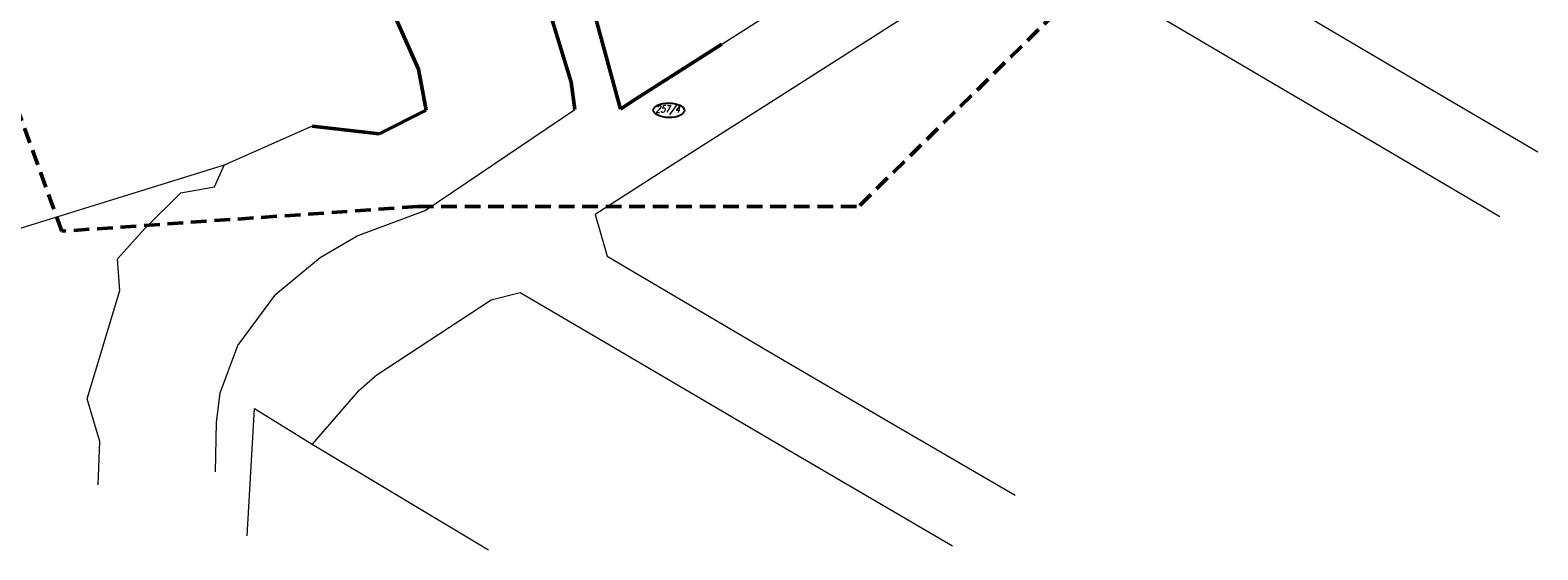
# Model space of a CAD drawing. Header units: metres. Extents: x 7395843 to 7396481, y 5813989 to 5814286.
# Tile 3 of 8: x 7396241 to 7396481, y 5814034 to 5814117. Entities that reach past the tile are written whole.
import ezdxf

# ---------------------------------------------------------------- set-up
doc = ezdxf.new("R2010")
doc.units = ezdxf.units.M
doc.linetypes.add('( Dashed )', pattern=[0.75, 0.5, -0.25])
doc.linetypes.add('EGKK', pattern=[2, 1.5, -0.5])
for name, color, linetype, lineweight in [('AKP-Granice działek', 3, 'Continuous', 50), ('AKP-Zasięg aktualizacji map', 152, '( Dashed )', 50), ('AKP_granice_nr', 250, 'Continuous', 18), ('Kontury', 3, 'EGKK', 18)]:
    doc.layers.add(name, color=color, linetype=linetype, lineweight=lineweight)
doc.styles.add('ROMANS', font='romans.shx', dxfattribs={"width": 0.8})

msp = doc.modelspace()

# ---------------------------------------------------------------- linework, layer by layer
at = {"layer": 'AKP-Granice działek', "linetype": 'Continuous', "transparency": 33554585}
for p, q in [((7396327.03, 5814108.6), (7396322.41, 5814123.85)), ((7396297.32, 5814122.74), (7396302.69, 5814110.66)), ((7396330.89, 5814119.1), (7396334.9, 5814104.29)), ((7396336.73, 5814105.5), (7396351.09, 5814114.66)), ((7396302.69, 5814110.66), (7396303.95, 5814104.12)), ((7396327.64, 5814104.22), (7396327.03, 5814108.6)), ((7396334.9, 5814104.29), (7396336.73, 5814105.5)), ((7396303.95, 5814104.12), (7396296.43, 5814100.33)), ((7396296.43, 5814100.33), (7396285.73, 5814101.56))]:
    msp.add_line(p, q, dxfattribs=at)
at = {"layer": 'AKP-Zasięg aktualizacji map', "ltscale": 5, "transparency": 33554508}
for p, q in [((7396245.8, 5814084.787), (7396203.015, 5814202.995)), ((7396444.37, 5814159.04), (7396372.89, 5814088.73)), ((7396302.57, 5814088.73), (7396245.8, 5814084.787))]:
    msp.add_line(p, q, dxfattribs=at)
msp.add_lwpolyline([(7396302.57, 5814088.73), (7396372.89, 5814088.73)], dxfattribs=at)
at = {"layer": 'AKP_granice_nr', "color": 3, "lineweight": 25, "transparency": 33554508}
msp.add_ellipse((7396342.642, 5814104.086), major_axis=(2.484, -0.025), ratio=0.4656224, dxfattribs=at)
at = {"layer": 'Kontury', "linetype": 'Continuous', "transparency": 33554508}
for p, q in [((7396351.09, 5814114.66), (7396381.66, 5814134.12)), ((7396389.71, 5814125.05), (7396362.37, 5814107.59)), ((7396436.89, 5814109.6), (7396417.75, 5814120.84)), ((7396462.1, 5814108.65), (7396442.96, 5814119.9)), ((7396456.03, 5814098.35), (7396436.89, 5814109.6)), ((7396362.37, 5814107.59), (7396343.19, 5814095.37)), ((7396481.24, 5814097.41), (7396462.1, 5814108.65)), ((7396303.77, 5814088.11), (7396327.64, 5814104.22)), ((7396285.73, 5814101.56), (7396271.71, 5814095.34)), ((7396475.18, 5814087.1), (7396456.03, 5814098.35)), ((7396271.71, 5814095.34), (7396182.61, 5814067.65)), ((7396270.14, 5814091.88), (7396271.71, 5814095.34)), ((7396343.19, 5814095.37), (7396330.9, 5814087.48)), ((7396259.06, 5814085.24), (7396264.77, 5814090.94)), ((7396264.77, 5814090.94), (7396270.14, 5814091.88)), ((7396292.92, 5814084.05), (7396303.77, 5814088.11)), ((7396330.9, 5814087.48), (7396332.77, 5814080.8)), ((7396254.69, 5814080.39), (7396259.06, 5814085.24)), ((7396287.01, 5814080.58), (7396292.92, 5814084.05)), ((7396255.04, 5814075.31), (7396254.69, 5814080.39)), ((7396279.96, 5814074.72), (7396287.01, 5814080.58)), ((7396332.77, 5814080.8), (7396359.51, 5814065.06)), ((7396249.87, 5814058.02), (7396255.04, 5814075.31)), ((7396273.91, 5814066.54), (7396279.96, 5814074.72)), ((7396314.29, 5814073.79), (7396295.92, 5814061.69)), ((7396318.93, 5814074.96), (7396314.29, 5814073.79)), ((7396333.16, 5814066.61), (7396318.93, 5814074.96)), ((7396271.09, 5814058.99), (7396273.91, 5814066.54)), ((7396360.5, 5814050.56), (7396333.16, 5814066.61)), ((7396359.51, 5814065.06), (7396378.68, 5814053.86)), ((7396295.77, 5814061.59), (7396293.13, 5814059.29)), ((7396295.92, 5814061.69), (7396295.77, 5814061.59)), ((7396270.47, 5814054.27), (7396271.09, 5814058.99)), ((7396292.99, 5814059.16), (7396285.73, 5814050.83)), ((7396293.13, 5814059.29), (7396292.99, 5814059.16)), ((7396251.85, 5814051.23), (7396249.87, 5814058.02)), ((7396275.39, 5814036.18), (7396276.54, 5814056.49)), ((7396276.54, 5814056.49), (7396285.73, 5814050.83)), ((7396270.34, 5814046.41), (7396270.47, 5814054.27)), ((7396378.68, 5814053.86), (7396397.86, 5814042.66)), ((7396251.6, 5814044.33), (7396251.85, 5814051.23)), ((7396285.73, 5814050.83), (7396313.88, 5814033.94)), ((7396387.85, 5814034.52), (7396360.5, 5814050.56))]:
    msp.add_line(p, q, dxfattribs=at)

# ---------------------------------------------------------------- texts
at = {"layer": 'AKP_granice_nr', "color": 3, "lineweight": 25, "transparency": 33554508, "insert": (7396340.527, 5814104.859), "char_height": 1.1, "attachment_point": 1, "rotation": 359.42611, "style": 'ROMANS'}
msp.add_mtext_dynamic_manual_height_columns('\\pxql;{\\Q15;257/4}', width=8.08418, gutter_width=1, heights=[0], dxfattribs=at)

doc.saveas('drawing.dxf')
